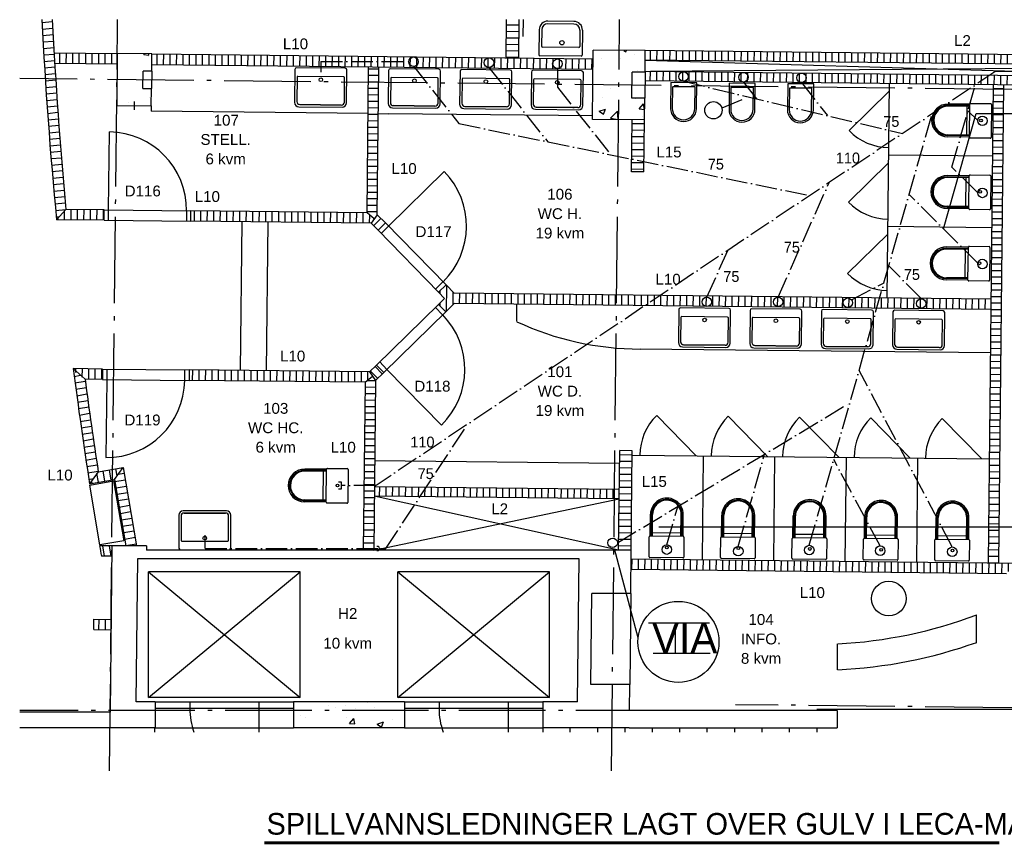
# Model space of a CAD drawing. Header units: millimetres. Extents: x 0 to 84060, y 0 to 52805.
# Tile 58 of 60: x 66698 to 78075, y 10214 to 19735. Entities that reach past the tile are written whole.
import ezdxf
from ezdxf.enums import TextEntityAlignment as Align

# ---------------------------------------------------------------- set-up
doc = ezdxf.new("R2010")
doc.units = ezdxf.units.MM
doc.header["$LTSCALE"] = 50
doc.header["$MEASUREMENT"] = 0
for name, pattern in [('CENTERLINE', [27, 20, -3, 1, -3]), ('DASHDOT', [1, 0.5, -0.25, 0, -0.25]), ('V-SPV', [7, 5, -1, 0, -1])]:
    doc.linetypes.add(name, pattern=pattern)
doc.layers.get('0').update_dxf_attribs({"linetype": 'CONTINUOUS'})
for name, color, linetype in [('A12-CEN1', 7, 'DASHDOT'), ('A12-HEL1', 7, 'CONTINUOUS'), ('A12-HEL2', 7, 'CONTINUOUS'), ('A12-HEL3', 7, 'CONTINUOUS'), ('A12-HEL4', 7, 'CONTINUOUS'), ('A12-SKR1', 7, 'CONTINUOUS'), ('A24-HEL1', 7, 'CONTINUOUS'), ('A24-HEL2', 7, 'CONTINUOUS'), ('A24-SKR1', 7, 'CONTINUOUS'), ('A27-HEL1', 7, 'CONTINUOUS'), ('A28-HEL2', 7, 'CONTINUOUS'), ('A62-HEL2', 7, 'CONTINUOUS'), ('ATXT-HEL1', 7, 'CONTINUOUS'), ('V003', 7, 'CONTINUOUS'), ('V090-', 2, 'CONTINUOUS'), ('V091', 1, 'CONTINUOUS'), ('V091-', 1, 'CONTINUOUS'), ('V130', 3, 'CONTINUOUS')]:
    doc.layers.add(name, color=color, linetype=linetype)
doc.styles.add('FISO', font='fiso')
doc.styles.get("Standard").update_dxf_attribs({"font": 'arial.ttf'})

# ---------------------------------------------------------------- blocks, each defined once
blk = doc.blocks.new('VUN')
at = {"color": 0}
blk.add_circle((0, 0), 0.5, dxfattribs=at)
blk = doc.blocks.new('BC')
at = {"color": 0}
blk.add_circle((0, 0), 0.5, dxfattribs=at)
blk = doc.blocks.new('*X86')
at = {"color": 0}
for p, q in [((67074, 21053), (67074, 21053)), ((66485, 21008), (66485, 21008)), ((66569, 20989), (66569, 20989)), ((66683, 21011), (66683, 21011)), ((66805, 20973), (66805, 20973)), ((66933, 21044), (66933, 21044)), ((67018, 20986), (67018, 20986)), ((66162, 20896), (66162, 20896)), ((66222, 20873), (66222, 20873)), ((66695, 20874), (66695, 20874)), ((66731, 20804), (66779, 20861)), ((66791, 20798), (66779, 20861)), ((67052, 20796), (67122, 20823)), ((67101, 20763), (67122, 20823)), ((67229, 20851), (67229, 20851)), ((66731, 20804), (66791, 20798)), ((67052, 20796), (67101, 20763))]:
    blk.add_line(p, q, dxfattribs=at)
blk = doc.blocks.new('*X98')
at = {"color": 0}
for p, q in [((64938, 26603), (64939, 26723)), ((65013, 26602), (65014, 26722)), ((65088, 26601), (65089, 26721)), ((65163, 26600), (65164, 26720)), ((65238, 26600), (65239, 26720)), ((65313, 26599), (65314, 26719)), ((65388, 26598), (65389, 26718)), ((65463, 26597), (65464, 26717)), ((65538, 26596), (65539, 26716)), ((65613, 26595), (65614, 26715)), ((65688, 26595), (65689, 26715)), ((65763, 26594), (65764, 26714)), ((65838, 26593), (65839, 26713)), ((65913, 26592), (65914, 26712)), ((65988, 26591), (65989, 26711)), ((66063, 26591), (66064, 26711)), ((66138, 26590), (66139, 26710)), ((66213, 26589), (66214, 26709)), ((66288, 26588), (66289, 26708)), ((66363, 26587), (66364, 26707)), ((66438, 26586), (66439, 26706)), ((66513, 26586), (66514, 26706)), ((66588, 26585), (66589, 26705)), ((66663, 26584), (66664, 26704)), ((66738, 26583), (66739, 26703)), ((66813, 26582), (66814, 26702)), ((66888, 26582), (66889, 26702)), ((66963, 26581), (66964, 26675))]:
    blk.add_line(p, q, dxfattribs=at)
blk = doc.blocks.new('*X99')
at = {"color": 0}
for p, q in [((64508, 28414), (64509, 28534)), ((64583, 28413), (64584, 28533)), ((64658, 28412), (64659, 28532)), ((64733, 28411), (64734, 28531)), ((64808, 28411), (64809, 28531)), ((64883, 28410), (64884, 28530)), ((64958, 28409), (64959, 28529)), ((65033, 28408), (65034, 28528)), ((65108, 28407), (65109, 28527)), ((65183, 28406), (65184, 28526)), ((65258, 28406), (65259, 28526)), ((65333, 28405), (65334, 28525)), ((65408, 28404), (65409, 28524)), ((65483, 28403), (65484, 28523)), ((65558, 28402), (65559, 28522)), ((65633, 28402), (65634, 28522)), ((65708, 28401), (65709, 28521)), ((65783, 28400), (65784, 28520)), ((65858, 28399), (65859, 28519)), ((65933, 28398), (65934, 28518)), ((66008, 28397), (66009, 28517)), ((66083, 28397), (66084, 28517)), ((66158, 28396), (66159, 28516)), ((66233, 28395), (66234, 28515)), ((66308, 28394), (66309, 28514)), ((66382, 28393), (66384, 28513)), ((66457, 28393), (66459, 28513)), ((66532, 28392), (66534, 28512)), ((66607, 28391), (66609, 28511)), ((66682, 28390), (66684, 28510)), ((66757, 28389), (66759, 28509)), ((66832, 28388), (66834, 28508)), ((66907, 28388), (66909, 28508)), ((66982, 28387), (66984, 28507)), ((67057, 28386), (67059, 28506)), ((67132, 28385), (67134, 28505)), ((67207, 28384), (67209, 28504)), ((67282, 28384), (67284, 28504)), ((67357, 28383), (67359, 28503)), ((67432, 28382), (67434, 28502)), ((67507, 28381), (67509, 28501)), ((67582, 28380), (67584, 28500)), ((67657, 28379), (67659, 28499)), ((67732, 28379), (67734, 28499)), ((67807, 28378), (67809, 28498)), ((67882, 28377), (67884, 28497)), ((67957, 28376), (67959, 28496)), ((68032, 28375), (68034, 28495)), ((68107, 28375), (68109, 28495)), ((68182, 28374), (68184, 28494)), ((68257, 28373), (68259, 28493)), ((68332, 28372), (68334, 28492)), ((68407, 28371), (68409, 28491)), ((68482, 28370), (68484, 28490)), ((68557, 28370), (68559, 28490)), ((68632, 28369), (68634, 28489)), ((68707, 28368), (68709, 28488)), ((68782, 28367), (68784, 28487)), ((68857, 28366), (68859, 28486)), ((68932, 28366), (68934, 28486)), ((69007, 28365), (69009, 28485)), ((69082, 28364), (69084, 28484)), ((69157, 28363), (69159, 28483)), ((69232, 28362), (69234, 28482)), ((69307, 28361), (69309, 28481)), ((69382, 28361), (69384, 28481)), ((69457, 28360), (69459, 28480)), ((69532, 28359), (69534, 28479))]:
    blk.add_line(p, q, dxfattribs=at)
blk = doc.blocks.new('SERV-600')
at = {"layer": 'A24-HEL1'}
for p, q in [((-300, 405), (-300, 25)), ((-275, 395), (-275, 115)), ((250, 455), (-250, 455)), ((240, 430), (-240, 430)), ((-240, 430), (240, 430)), ((275, 115), (275, 395)), ((300, 25), (300, 405)), ((-280, 5), (280, 5)), ((-265, 105), (265, 105))]:
    blk.add_line(p, q, dxfattribs=at)
blk.add_circle((0, 141), 21, dxfattribs=at)
for centre, radius, start, end in [((-250, 405), 50, 90, 180), ((-240, 395), 35, 90, 180), ((240, 395), 35, 0, 90), ((250, 405), 50, 0, 90), ((-265, 115), 10, 180, 270), ((265, 115), 10, 270, 360), ((-280, 25), 20, 180, 270), ((280, 25), 20, 270, 360)]:
    blk.add_arc(centre, radius, start, end, dxfattribs=at)
blk = doc.blocks.new('*X94')
at = {"color": 0}
for p, q in [((64918, 24765), (64919, 24885)), ((64993, 24764), (64994, 24884)), ((65068, 24764), (65069, 24884)), ((65143, 24763), (65144, 24883)), ((65218, 24762), (65219, 24882)), ((65293, 24761), (65294, 24881)), ((65368, 24760), (65369, 24880)), ((65443, 24760), (65444, 24880)), ((65518, 24759), (65519, 24879)), ((65593, 24758), (65594, 24878)), ((65668, 24757), (65669, 24877)), ((65743, 24756), (65744, 24876)), ((65818, 24755), (65819, 24875)), ((65893, 24755), (65894, 24875)), ((65968, 24754), (65969, 24874)), ((66043, 24753), (66044, 24873)), ((66118, 24752), (66119, 24872)), ((66193, 24751), (66194, 24871)), ((66268, 24751), (66269, 24871)), ((66343, 24750), (66344, 24870)), ((66418, 24749), (66419, 24869)), ((66493, 24748), (66494, 24868)), ((66568, 24747), (66569, 24867)), ((66643, 24746), (66644, 24866)), ((66718, 24746), (66719, 24866)), ((66793, 24745), (66794, 24865)), ((66868, 24744), (66869, 24864)), ((66943, 24769), (66944, 24863))]:
    blk.add_line(p, q, dxfattribs=at)
blk = doc.blocks.new('*X109')
at = {"color": 0}
for p, q in [((64059, 23682), (64126, 23693)), ((64020, 23599), (64138, 23619)), ((64033, 23525), (64151, 23545)), ((64046, 23451), (64164, 23471)), ((64058, 23377), (64177, 23398)), ((64071, 23303), (64189, 23324)), ((64084, 23229), (64202, 23250)), ((64096, 23155), (64215, 23176)), ((64109, 23082), (64227, 23102)), ((64122, 23008), (64240, 23028)), ((64135, 22934), (64253, 22954)), ((64147, 22860), (64266, 22880))]:
    blk.add_line(p, q, dxfattribs=at)
blk = doc.blocks.new('*X107')
at = {"color": 0}
for p, q in [((63836, 21887), (63838, 22007)), ((63911, 21886), (63913, 22006))]:
    blk.add_line(p, q, dxfattribs=at)
blk = doc.blocks.new('*X112')
at = {"color": 0}
for p, q in [((63901, 22734), (63881, 22855)), ((63977, 22734), (63957, 22854))]:
    blk.add_line(p, q, dxfattribs=at)
blk = doc.blocks.new('*X110')
at = {"color": 0}
for p, q in [((63540, 24886), (63552, 24888)), ((63549, 24812), (63623, 24824)), ((63559, 24737), (63678, 24758)), ((63569, 24663), (63687, 24683)), ((63579, 24588), (63697, 24609)), ((63589, 24514), (63707, 24534)), ((63599, 24440), (63718, 24460)), ((63610, 24365), (63728, 24386)), ((63620, 24291), (63738, 24311)), ((63631, 24217), (63749, 24237)), ((63641, 24143), (63760, 24163)), ((63652, 24068), (63770, 24089)), ((63663, 23994), (63781, 24014)), ((63674, 23920), (63792, 23940)), ((63685, 23846), (63803, 23866)), ((63696, 23772), (63814, 23792)), ((63707, 23697), (63826, 23718)), ((63719, 23623), (63770, 23632))]:
    blk.add_line(p, q, dxfattribs=at)
blk = doc.blocks.new('*X111')
at = {"color": 0}
for p, q in [((63830, 23590), (63813, 23691)), ((63904, 23602), (63884, 23720)), ((63978, 23615), (63958, 23733)), ((64046, 23663), (64032, 23746)), ((64107, 23750), (64106, 23759)), ((63756, 23577), (63751, 23606))]:
    blk.add_line(p, q, dxfattribs=at)
blk = doc.blocks.new('*X95')
at = {"color": 0}
for p, q in [((63569, 24858), (63569, 24900)), ((63643, 24803), (63644, 24899)), ((63718, 24778), (63719, 24898)), ((63793, 24778), (63794, 24898)), ((63868, 24777), (63869, 24897))]:
    blk.add_line(p, q, dxfattribs=at)
blk = doc.blocks.new('*X84')
at = {"color": 0}
for p, q in [((59853, 29786), (59859, 29792)), ((59853, 29786), (59913, 29779)), ((59913, 29779), (59911, 29792)), ((59914, 29768), (59914, 29768)), ((59941, 29627), (59941, 29627)), ((59921, 29294), (59921, 29294)), ((59680, 29226), (59680, 29226))]:
    blk.add_line(p, q, dxfattribs=at)
blk = doc.blocks.new('*X101')
at = {"color": 0}
for p, q in [((63513, 26618), (63514, 26738)), ((63588, 26618), (63589, 26738)), ((63663, 26617), (63664, 26737)), ((63738, 26616), (63739, 26736)), ((63813, 26615), (63814, 26735)), ((63363, 26620), (63363, 26659)), ((63438, 26619), (63439, 26726)), ((63888, 26614), (63889, 26734))]:
    blk.add_line(p, q, dxfattribs=at)
blk = doc.blocks.new('*X100')
at = {"color": 0}
for p, q in [((63383, 28426), (63384, 28546)), ((63458, 28425), (63459, 28545)), ((63533, 28424), (63534, 28544)), ((63608, 28424), (63609, 28544)), ((63683, 28423), (63684, 28543)), ((63758, 28422), (63759, 28542)), ((63833, 28421), (63834, 28541)), ((63908, 28420), (63909, 28540)), ((63983, 28420), (63984, 28540))]:
    blk.add_line(p, q, dxfattribs=at)
blk = doc.blocks.new('*X92')
at = {"color": 0}
for p, q in [((74169, 28136), (74289, 28135)), ((74167, 27986), (74287, 27985)), ((74168, 28061), (74288, 28060)), ((74166, 27911), (74286, 27910)), ((74165, 27836), (74285, 27835)), ((74165, 27761), (74284, 27760)), ((74164, 27686), (74284, 27685)), ((74162, 27536), (74282, 27535)), ((74163, 27611), (74283, 27610)), ((74161, 27461), (74281, 27460)), ((74160, 27386), (74280, 27385)), ((74160, 27311), (74280, 27310)), ((74159, 27236), (74279, 27235)), ((74157, 27086), (74277, 27085)), ((74158, 27161), (74278, 27160)), ((74156, 27011), (74276, 27010)), ((74155, 26861), (74275, 26860)), ((74156, 26936), (74276, 26935)), ((74154, 26786), (74274, 26785)), ((74152, 26636), (74272, 26635)), ((74153, 26711), (74273, 26710)), ((74151, 26561), (74271, 26560)), ((74150, 26411), (74270, 26410)), ((74151, 26486), (74271, 26485)), ((74149, 26336), (74269, 26335)), ((74147, 26186), (74267, 26185)), ((74148, 26261), (74268, 26260)), ((74147, 26111), (74267, 26110)), ((74145, 25961), (74265, 25960)), ((74146, 26036), (74266, 26035)), ((74144, 25886), (74264, 25885)), ((74142, 25736), (74262, 25735)), ((74143, 25811), (74263, 25810)), ((74142, 25661), (74262, 25660)), ((74140, 25511), (74260, 25510)), ((74141, 25586), (74261, 25585)), ((74139, 25436), (74259, 25435)), ((74138, 25361), (74258, 25360)), ((74138, 25286), (74258, 25285)), ((74137, 25211), (74257, 25210)), ((74135, 25061), (74255, 25060)), ((74136, 25136), (74256, 25135)), ((74134, 24986), (74254, 24985)), ((74133, 24911), (74253, 24910)), ((74133, 24836), (74253, 24835)), ((74132, 24761), (74252, 24760)), ((74130, 24612), (74250, 24610)), ((74131, 24687), (74251, 24685)), ((74129, 24537), (74249, 24535)), ((74129, 24462), (74249, 24460)), ((74128, 24387), (74248, 24385)), ((74126, 24237), (74246, 24235)), ((74127, 24312), (74247, 24310)), ((74125, 24162), (74245, 24160)), ((74124, 24087), (74244, 24085)), ((74124, 24012), (74244, 24010)), ((74123, 23937), (74243, 23935)), ((74121, 23787), (74241, 23785)), ((74122, 23862), (74242, 23860)), ((74120, 23712), (74240, 23710)), ((74119, 23562), (74239, 23560)), ((74120, 23637), (74240, 23635)), ((74118, 23487), (74238, 23485)), ((74116, 23337), (74236, 23335)), ((74117, 23412), (74237, 23410)), ((74115, 23262), (74235, 23260)), ((74114, 23112), (74234, 23110)), ((74115, 23187), (74235, 23185)), ((74113, 23037), (74233, 23035)), ((74111, 22887), (74231, 22885)), ((74112, 22962), (74232, 22960)), ((74111, 22812), (74231, 22810)), ((74109, 22662), (74229, 22660)), ((74110, 22737), (74230, 22735))]:
    blk.add_line(p, q, dxfattribs=at)
blk = doc.blocks.new('*X93')
at = {"color": 0}
for p, q in [((67852, 25566), (67855, 25859)), ((67779, 25765), (67779, 25802)), ((67928, 25640), (67929, 25783)), ((68003, 25651), (68004, 25771)), ((68078, 25650), (68079, 25770)), ((68153, 25649), (68154, 25769)), ((68228, 25648), (68229, 25768)), ((68303, 25647), (68304, 25767)), ((68378, 25646), (68379, 25766)), ((68453, 25646), (68454, 25766)), ((68528, 25645), (68529, 25765)), ((68603, 25644), (68604, 25764)), ((68678, 25643), (68679, 25763)), ((68753, 25642), (68754, 25762)), ((68828, 25642), (68829, 25762)), ((68903, 25641), (68904, 25761)), ((68978, 25640), (68979, 25760)), ((69053, 25639), (69054, 25759)), ((69128, 25638), (69129, 25758)), ((69203, 25637), (69204, 25757)), ((69278, 25637), (69279, 25757)), ((69353, 25636), (69354, 25756)), ((69428, 25635), (69429, 25755)), ((69503, 25634), (69504, 25754)), ((69578, 25633), (69579, 25753)), ((69653, 25633), (69654, 25753)), ((69728, 25632), (69729, 25752)), ((69803, 25631), (69804, 25751)), ((69878, 25630), (69879, 25750)), ((69953, 25629), (69954, 25749)), ((70028, 25628), (70029, 25748)), ((70103, 25628), (70104, 25748)), ((70178, 25627), (70179, 25747)), ((70253, 25626), (70254, 25746)), ((70328, 25625), (70329, 25745)), ((70403, 25624), (70404, 25744)), ((70478, 25624), (70479, 25744)), ((70553, 25623), (70554, 25743)), ((70628, 25622), (70629, 25742)), ((70703, 25621), (70704, 25741)), ((70778, 25620), (70779, 25740)), ((70853, 25619), (70854, 25739)), ((70928, 25619), (70929, 25739)), ((71003, 25618), (71004, 25738)), ((71077, 25617), (71079, 25737)), ((71152, 25616), (71154, 25736)), ((71227, 25615), (71229, 25735)), ((71302, 25615), (71304, 25735)), ((71377, 25614), (71379, 25734)), ((71452, 25613), (71454, 25733)), ((71527, 25612), (71529, 25732)), ((71602, 25611), (71604, 25731)), ((71677, 25610), (71679, 25730)), ((71752, 25610), (71754, 25730)), ((71827, 25609), (71829, 25729)), ((71902, 25608), (71904, 25728)), ((71977, 25607), (71979, 25727)), ((72052, 25606), (72054, 25726)), ((72127, 25606), (72129, 25726)), ((72202, 25605), (72204, 25725)), ((72277, 25604), (72279, 25724)), ((72352, 25603), (72354, 25723)), ((72427, 25602), (72429, 25722)), ((72502, 25601), (72504, 25721)), ((72577, 25601), (72579, 25721)), ((72652, 25600), (72654, 25720)), ((72727, 25599), (72729, 25719)), ((72802, 25598), (72804, 25718)), ((72877, 25597), (72879, 25717)), ((72952, 25597), (72954, 25717)), ((73027, 25596), (73029, 25716)), ((73102, 25595), (73104, 25715)), ((73177, 25594), (73179, 25714)), ((73252, 25593), (73254, 25713)), ((73327, 25592), (73329, 25712)), ((73402, 25592), (73404, 25712)), ((73477, 25591), (73479, 25711)), ((67777, 25624), (67778, 25661)), ((73552, 25590), (73554, 25710)), ((73627, 25589), (73629, 25709)), ((73702, 25588), (73704, 25708)), ((73777, 25588), (73779, 25708)), ((73852, 25587), (73854, 25707)), ((73927, 25586), (73929, 25706)), ((74002, 25585), (74004, 25705)), ((74077, 25584), (74079, 25704))]:
    blk.add_line(p, q, dxfattribs=at)
blk = doc.blocks.new('*X108')
at = {"color": 0}
for p, q in [((69994, 22583), (69996, 22703)), ((70069, 22583), (70071, 22703)), ((70144, 22582), (70146, 22702)), ((70219, 22581), (70221, 22701)), ((70294, 22580), (70296, 22700)), ((70369, 22579), (70371, 22699)), ((70444, 22579), (70446, 22699)), ((70519, 22578), (70521, 22698)), ((70594, 22577), (70596, 22697)), ((70669, 22576), (70671, 22696)), ((70744, 22575), (70746, 22695)), ((70819, 22574), (70821, 22694)), ((70894, 22574), (70896, 22694)), ((70969, 22573), (70971, 22693)), ((71044, 22572), (71046, 22692)), ((71119, 22571), (71121, 22691)), ((71194, 22570), (71196, 22690)), ((71269, 22570), (71271, 22690)), ((71344, 22569), (71346, 22689)), ((71419, 22568), (71421, 22688)), ((71494, 22567), (71496, 22687)), ((71569, 22566), (71571, 22686)), ((71644, 22565), (71646, 22685)), ((71719, 22565), (71721, 22685)), ((71794, 22564), (71796, 22684)), ((71869, 22563), (71871, 22683)), ((71944, 22562), (71946, 22682)), ((72019, 22561), (72021, 22681)), ((72094, 22561), (72096, 22681)), ((72169, 22560), (72171, 22680)), ((72244, 22559), (72246, 22679)), ((72319, 22558), (72321, 22678)), ((72394, 22557), (72396, 22677)), ((72469, 22556), (72471, 22676)), ((72544, 22556), (72546, 22676)), ((72619, 22555), (72621, 22675)), ((72694, 22554), (72695, 22674)), ((72769, 22553), (72770, 22673)), ((72844, 22552), (72845, 22672)), ((72919, 22552), (72920, 22672)), ((72994, 22551), (72995, 22671)), ((73069, 22550), (73070, 22670)), ((73144, 22549), (73145, 22669)), ((73219, 22548), (73220, 22668)), ((73294, 22547), (73295, 22667)), ((73369, 22547), (73370, 22667)), ((73444, 22546), (73445, 22666)), ((73519, 22545), (73520, 22665)), ((73594, 22544), (73595, 22664)), ((73669, 22543), (73670, 22663)), ((73744, 22543), (73745, 22663)), ((73819, 22542), (73820, 22662)), ((73894, 22541), (73895, 22661)), ((73969, 22540), (73970, 22660)), ((74044, 22539), (74045, 22659)), ((74119, 22538), (74120, 22658)), ((74194, 22538), (74195, 22658)), ((74269, 22537), (74270, 22657)), ((74344, 22559), (74345, 22656)), ((74420, 22633), (74420, 22655))]:
    blk.add_line(p, q, dxfattribs=at)
blk = doc.blocks.new('WB-TOI1')
at = {"layer": 'A27-HEL1'}
for p, q in [((-195, -258), (-195, -28)), ((-185, -18), (195, -18)), ((205, -28), (205, -258)), ((-185, -268), (-185, -518)), ((195, -268), (-185, -268)), ((-171, -305), (180, -305)), ((-170, -268), (-170, -518)), ((-160, -268), (-160, -518)), ((170, -268), (170, -518)), ((180, -268), (180, -518)), ((195, -268), (195, -518))]:
    blk.add_line(p, q, dxfattribs=at)
blk.add_circle((0, -138), 16, dxfattribs=at)
for centre, radius, start, end in [((-185, -28), 10, 90, 180), ((-185, -28), 10, 90, 180), ((195, -28), 10, 0, 90), ((-185, -258), 10, 180, 270), ((-185, -258), 10, 180, 270), ((195, -258), 10, 270, 360), ((195, -258), 10, 270, 360), ((5, -518), 190, 180, 360), ((5, -518), 175, 180, 360), ((5, -518), 165, 180, 360)]:
    blk.add_arc(centre, radius, start, end, dxfattribs=at)
blk = doc.blocks.new('*X105')
at = {"color": 0}
for p, q in [((69852, 23908), (69997, 23907)), ((69851, 23833), (69996, 23832)), ((69850, 23683), (69995, 23682)), ((69851, 23758), (69996, 23757)), ((69849, 23608), (69994, 23607)), ((69847, 23458), (69992, 23457)), ((69848, 23533), (69993, 23532)), ((69847, 23383), (69991, 23382)), ((69845, 23233), (69990, 23232)), ((69846, 23308), (69991, 23307)), ((69844, 23158), (69989, 23157)), ((69842, 23008), (69987, 23007)), ((69843, 23083), (69988, 23082)), ((69842, 22933), (69987, 22932)), ((69841, 22858), (69986, 22857))]:
    blk.add_line(p, q, dxfattribs=at)
blk = doc.blocks.new('*X96')
at = {"color": 0}
for p, q in [((66911, 24690), (67031, 24689)), ((66938, 24765), (67031, 24764)), ((66910, 24615), (67030, 24614)), ((66908, 24465), (67028, 24464)), ((66909, 24540), (67029, 24539)), ((66907, 24390), (67027, 24389)), ((66906, 24315), (67026, 24314)), ((66906, 24240), (67026, 24239)), ((66905, 24165), (67025, 24164)), ((66903, 24015), (67023, 24014)), ((66904, 24090), (67024, 24089)), ((66902, 23940), (67022, 23939)), ((66901, 23790), (67021, 23789)), ((66902, 23865), (67022, 23864)), ((66900, 23715), (67020, 23714)), ((66898, 23565), (67018, 23564)), ((66899, 23640), (67019, 23639)), ((66897, 23490), (67017, 23489)), ((66896, 23340), (67016, 23339)), ((66897, 23415), (67017, 23414)), ((66895, 23265), (67015, 23264)), ((66893, 23115), (67013, 23114)), ((66894, 23190), (67014, 23189)), ((66893, 23040), (67013, 23039)), ((66891, 22890), (67011, 22889)), ((66892, 22965), (67012, 22964)), ((66890, 22815), (67010, 22814))]:
    blk.add_line(p, q, dxfattribs=at)
blk = doc.blocks.new('*X104')
at = {"color": 0}
for p, q in [((67078, 23426), (67080, 23535)), ((67153, 23425), (67155, 23534)), ((67228, 23425), (67230, 23534)), ((67303, 23424), (67305, 23533)), ((67378, 23423), (67380, 23532)), ((67453, 23422), (67455, 23531)), ((67528, 23421), (67530, 23530)), ((67603, 23421), (67605, 23530)), ((67678, 23420), (67680, 23529)), ((67753, 23419), (67755, 23528)), ((67828, 23418), (67830, 23527)), ((67903, 23417), (67905, 23526)), ((67978, 23416), (67980, 23525)), ((68053, 23416), (68054, 23525)), ((68128, 23415), (68129, 23524)), ((68203, 23414), (68204, 23523)), ((68278, 23413), (68279, 23522)), ((68353, 23412), (68354, 23521)), ((68428, 23412), (68429, 23521)), ((68503, 23411), (68504, 23520)), ((68578, 23410), (68579, 23519)), ((68653, 23409), (68654, 23518)), ((68728, 23408), (68729, 23517)), ((68803, 23407), (68804, 23516)), ((68878, 23407), (68879, 23516)), ((68953, 23406), (68954, 23515)), ((69028, 23405), (69029, 23514)), ((69103, 23404), (69104, 23513)), ((69178, 23403), (69179, 23512)), ((69253, 23403), (69254, 23512)), ((69328, 23402), (69329, 23511)), ((69403, 23401), (69404, 23510)), ((69478, 23400), (69479, 23509)), ((69553, 23399), (69554, 23508)), ((69628, 23398), (69629, 23507)), ((69703, 23398), (69704, 23507)), ((69778, 23397), (69779, 23506))]:
    blk.add_line(p, q, dxfattribs=at)
blk = doc.blocks.new('*X103')
at = {"color": 0}
for p, q in [((67110, 24840), (67026, 24926)), ((67057, 24787), (66973, 24873))]:
    blk.add_line(p, q, dxfattribs=at)
blk = doc.blocks.new('*X88')
at = {"color": 0}
for p, q in [((70203, 27977), (70204, 28086)), ((70278, 27976), (70279, 28085)), ((70353, 27975), (70354, 28084)), ((70428, 27974), (70429, 28083)), ((70503, 27973), (70504, 28082)), ((70578, 27973), (70579, 28082)), ((70653, 27972), (70654, 28081)), ((70728, 27971), (70729, 28080)), ((70803, 27970), (70804, 28079)), ((70878, 27969), (70879, 28078)), ((70953, 27969), (70954, 28077)), ((71028, 27968), (71029, 28077)), ((71103, 27967), (71104, 28076)), ((71178, 27966), (71179, 28075)), ((71253, 27965), (71254, 28074)), ((71328, 27964), (71329, 28073)), ((71403, 27964), (71404, 28073)), ((71478, 27963), (71479, 28072)), ((71553, 27962), (71554, 28071)), ((71628, 27961), (71629, 28070)), ((71703, 27960), (71704, 28069)), ((71778, 27960), (71779, 28068)), ((71853, 27959), (71854, 28068)), ((71928, 27958), (71929, 28067)), ((72003, 27957), (72004, 28066)), ((72078, 27956), (72079, 28065)), ((72153, 27955), (72154, 28064)), ((72228, 27955), (72229, 28064)), ((72303, 27954), (72304, 28063)), ((72378, 27953), (72379, 28062)), ((72453, 27952), (72454, 28061)), ((72528, 27951), (72529, 28060)), ((72603, 27951), (72604, 28060)), ((72678, 27950), (72679, 28059)), ((72753, 27949), (72754, 28058)), ((72828, 27948), (72829, 28057)), ((72903, 27947), (72904, 28056)), ((72978, 27946), (72979, 28055)), ((73053, 27946), (73054, 28055)), ((73128, 27945), (73129, 28054)), ((73203, 27944), (73204, 28053)), ((73278, 27943), (73279, 28052)), ((73353, 27942), (73354, 28051)), ((73428, 27942), (73429, 28051)), ((73503, 27941), (73504, 28050)), ((73578, 27940), (73579, 28049)), ((73653, 27939), (73654, 28048)), ((73728, 27938), (73729, 28047)), ((73803, 27937), (73804, 28046)), ((73878, 27937), (73879, 28046)), ((73953, 27936), (73954, 28045)), ((74028, 27935), (74029, 28044)), ((74103, 27934), (74104, 28043)), ((74178, 27933), (74179, 28042)), ((74253, 27933), (74254, 28042)), ((74328, 27932), (74329, 28041)), ((74403, 27931), (74404, 28040)), ((74478, 27930), (74479, 28039)), ((74553, 27929), (74554, 28038)), ((74628, 27928), (74629, 28037)), ((74703, 27928), (74704, 28037)), ((74778, 27927), (74779, 28036)), ((74853, 27926), (74854, 28035)), ((74928, 27925), (74929, 28034)), ((75003, 27924), (75004, 28033)), ((75078, 27924), (75079, 28033)), ((75153, 27923), (75154, 28032)), ((75228, 27922), (75229, 28031)), ((75303, 27921), (75304, 28030)), ((75378, 27920), (75379, 28029)), ((75453, 27919), (75454, 28028)), ((75528, 27919), (75529, 28028)), ((75603, 27918), (75604, 28027)), ((75678, 27917), (75679, 28026)), ((75753, 27916), (75754, 28025)), ((75828, 27915), (75829, 28024)), ((75903, 27915), (75904, 28024)), ((75978, 27914), (75979, 28023)), ((76053, 27913), (76054, 28022)), ((76128, 27912), (76129, 28021)), ((76203, 27911), (76204, 28020)), ((76278, 27910), (76279, 28019)), ((76353, 27910), (76354, 28019)), ((76428, 27909), (76429, 28018)), ((76503, 27908), (76504, 28017)), ((76578, 27907), (76579, 28016)), ((76653, 27906), (76654, 28015)), ((76728, 27906), (76729, 28015)), ((76803, 27905), (76804, 28014)), ((76878, 27904), (76879, 28013)), ((76953, 27903), (76954, 28012))]:
    blk.add_line(p, q, dxfattribs=at)
blk = doc.blocks.new('*X89')
at = {"color": 0}
for p, q in [((70206, 28258), (70207, 28367)), ((70281, 28257), (70282, 28366)), ((70356, 28256), (70357, 28365)), ((70431, 28255), (70432, 28364)), ((70506, 28254), (70507, 28363)), ((70581, 28254), (70582, 28363)), ((70656, 28253), (70657, 28362)), ((70731, 28252), (70732, 28361)), ((70806, 28251), (70807, 28360)), ((70881, 28250), (70882, 28359)), ((70956, 28249), (70957, 28358)), ((71031, 28249), (71032, 28358)), ((71106, 28248), (71107, 28357)), ((71181, 28247), (71182, 28356)), ((71256, 28246), (71257, 28355)), ((71331, 28245), (71332, 28354)), ((71406, 28245), (71407, 28354)), ((71481, 28244), (71482, 28353)), ((71556, 28243), (71557, 28352)), ((71631, 28242), (71632, 28351)), ((71706, 28241), (71707, 28350)), ((71781, 28240), (71782, 28349)), ((71856, 28240), (71857, 28349)), ((71931, 28239), (71932, 28348)), ((72006, 28238), (72007, 28347)), ((72081, 28237), (72082, 28346)), ((72156, 28236), (72157, 28345)), ((72231, 28236), (72232, 28345)), ((72306, 28235), (72307, 28344)), ((72381, 28234), (72382, 28343)), ((72456, 28233), (72457, 28342)), ((72531, 28232), (72532, 28341)), ((72606, 28231), (72607, 28340)), ((72681, 28231), (72682, 28340)), ((72756, 28230), (72757, 28339)), ((72831, 28229), (72832, 28338)), ((72906, 28228), (72907, 28337)), ((72981, 28227), (72982, 28336)), ((73056, 28227), (73057, 28336)), ((73131, 28226), (73132, 28335)), ((73206, 28225), (73207, 28334)), ((73281, 28224), (73282, 28333)), ((73356, 28223), (73357, 28332)), ((73431, 28222), (73432, 28331)), ((73506, 28222), (73507, 28331)), ((73581, 28221), (73582, 28330)), ((73656, 28220), (73657, 28329)), ((73731, 28219), (73732, 28328)), ((73806, 28218), (73807, 28327)), ((73881, 28218), (73882, 28327)), ((73956, 28217), (73957, 28326)), ((74031, 28216), (74032, 28325)), ((74106, 28215), (74107, 28324)), ((74181, 28214), (74182, 28323)), ((74256, 28213), (74257, 28322)), ((74331, 28213), (74332, 28322)), ((74406, 28212), (74407, 28321)), ((74481, 28211), (74482, 28320)), ((74556, 28210), (74557, 28319)), ((74631, 28209), (74632, 28318)), ((74706, 28209), (74707, 28318)), ((74781, 28208), (74782, 28317)), ((74856, 28207), (74857, 28316)), ((74931, 28206), (74932, 28315)), ((75006, 28205), (75007, 28314)), ((75081, 28204), (75082, 28313)), ((75156, 28204), (75157, 28313)), ((75231, 28203), (75232, 28312)), ((75306, 28202), (75307, 28311)), ((75381, 28201), (75382, 28310)), ((75456, 28200), (75457, 28309)), ((75531, 28200), (75532, 28309)), ((75606, 28199), (75607, 28308)), ((75681, 28198), (75682, 28307)), ((75756, 28197), (75757, 28306)), ((75831, 28196), (75832, 28305)), ((75906, 28196), (75907, 28304)), ((75981, 28195), (75982, 28304)), ((76056, 28194), (76057, 28303)), ((76131, 28193), (76132, 28302)), ((76206, 28192), (76207, 28301)), ((76281, 28191), (76282, 28300)), ((76356, 28191), (76357, 28300)), ((76431, 28190), (76432, 28299)), ((76506, 28189), (76507, 28298)), ((76581, 28188), (76582, 28297)), ((76656, 28187), (76657, 28296)), ((76731, 28187), (76732, 28295)), ((76806, 28186), (76807, 28295)), ((76881, 28185), (76882, 28294)), ((76956, 28184), (76957, 28293))]:
    blk.add_line(p, q, dxfattribs=at)
blk = doc.blocks.new('WB-URI')
at = {"layer": 'A24-HEL1'}
for p, q in [((-151, -13), (-151, -313)), ((149, -13), (-151, -13)), ((-131, -68), (-131, -313)), ((124, -63), (-126, -63)), ((129, -313), (129, -68)), ((149, -313), (149, -13))]:
    blk.add_line(p, q, dxfattribs=at)
for centre, radius, start, end in [((-126, -68), 5, 90, 180), ((124, -68), 5, 360, 450), ((-1, -313), 150, 180, 360), ((-1, -313), 130, 180, 360)]:
    blk.add_arc(centre, radius, start, end, dxfattribs=at)
blk = doc.blocks.new('*X97')
at = {"color": 0}
for p, q in [((66951, 28365), (67071, 28364)), ((66949, 28215), (67069, 28214)), ((66950, 28290), (67070, 28289)), ((66948, 28140), (67068, 28139)), ((66947, 28065), (67067, 28064)), ((66947, 27990), (67067, 27989)), ((66946, 27915), (67066, 27914)), ((66944, 27765), (67064, 27764)), ((66945, 27840), (67065, 27839)), ((66943, 27690), (67063, 27689)), ((66942, 27615), (67062, 27614)), ((66942, 27540), (67062, 27539)), ((66941, 27465), (67061, 27464)), ((66939, 27315), (67059, 27314)), ((66940, 27390), (67060, 27389)), ((66938, 27240), (67058, 27239)), ((66937, 27090), (67057, 27089)), ((66938, 27165), (67058, 27164)), ((66936, 27015), (67056, 27014)), ((66934, 26865), (67054, 26864)), ((66935, 26940), (67055, 26939)), ((66933, 26790), (67053, 26789)), ((66933, 26715), (67053, 26714)), ((67005, 26639), (67023, 26639))]:
    blk.add_line(p, q, dxfattribs=at)
blk = doc.blocks.new('*X83')
at = {"color": 0}
for p, q in [((65402, 29832), (65425, 29815)), ((65425, 29815), (65431, 29832)), ((65141, 29741), (65141, 29741)), ((65362, 29734), (65362, 29734)), ((65521, 29782), (65521, 29782)), ((65556, 29606), (65556, 29606)), ((65249, 29394), (65249, 29394)), ((65150, 29289), (65150, 29289)), ((65536, 29273), (65536, 29273)), ((65117, 29130), (65188, 29156)), ((65117, 29130), (65166, 29096)), ((65166, 29096), (65188, 29156)), ((65247, 29052), (65327, 29132)), ((65336, 29036), (65327, 29131)), ((65579, 29159), (65628, 29215)), ((65579, 29159), (65638, 29152)), ((65638, 29152), (65628, 29215)), ((65247, 29052), (65336, 29036)), ((65611, 29075), (65611, 29075))]:
    blk.add_line(p, q, dxfattribs=at)
blk = doc.blocks.new('*X102')
at = {"color": 0}
blk.add_line((67009, 26552), (67094, 26636), dxfattribs=at)
blk = doc.blocks.new('*X106')
at = {"color": 0}
for p, q in [((69993, 27657), (70138, 27655)), ((69994, 27732), (70139, 27730)), ((69992, 27582), (70137, 27580)), ((69991, 27507), (70136, 27505)), ((69991, 27432), (70136, 27430)), ((69990, 27357), (70135, 27355)), ((69988, 27207), (70133, 27205)), ((69989, 27282), (70134, 27280))]:
    blk.add_line(p, q, dxfattribs=at)
blk = doc.blocks.new('WB-SERV4')
at = {"layer": 'A27-HEL1'}
for p, q in [((-237, -308), (-237, -18)), ((-227, -8), (253, -8)), ((-197, -108), (223, -108)), ((263, -308), (263, -18)), ((-207, -308), (-207, -118)), ((233, -308), (233, -118)), ((-137, -378), (163, -378)), ((-137, -408), (163, -408))]:
    blk.add_line(p, q, dxfattribs=at)
blk.add_circle((-2, -161), 25, dxfattribs=at)
for centre, radius, start, end in [((-227, -18), 10, 90, 180), ((-227, -18), 10, 90, 180), ((-197, -118), 10, 90, 180), ((223, -118), 10, 0, 90), ((253, -18), 10, 360, 450), ((253, -18), 10, 360, 450), ((-137, -308), 100, 180, 270), ((-137, -308), 70, 180, 270), ((163, -308), 100, 270, 360), ((163, -308), 70, 270, 360)]:
    blk.add_arc(centre, radius, start, end, dxfattribs=at)
blk = doc.blocks.new('TOAL-SEK')
at = {"color": 0}
for p, q in [((-1063, 961), (-944, 972)), ((4300, 936), (4445, 934)), ((-1059, 886), (-940, 897)), ((-1055, 811), (-936, 822)), ((4300, 861), (4445, 859)), ((-1051, 736), (-932, 747)), ((4298, 711), (4443, 709)), ((4299, 786), (4444, 784)), ((-1047, 661), (-927, 672)), ((-1043, 586), (-923, 597)), ((4297, 636), (4442, 634)), ((-1038, 511), (-919, 523)), ((4296, 561), (4441, 559)), ((-1034, 436), (-914, 448)), ((-1029, 362), (-909, 373)), ((-1024, 287), (-905, 298)), ((-1019, 212), (-900, 223)), ((-1014, 137), (-895, 148)), ((-1009, 62), (-890, 73)), ((-1004, -13), (-885, -2)), ((-999, -88), (-879, -76)), ((-993, -162), (-874, -151)), ((-988, -237), (-868, -226)), ((-982, -312), (-863, -301)), ((-976, -387), (-857, -376)), ((-971, -462), (-851, -450)), ((-965, -536), (-845, -525)), ((-959, -611), (-839, -600)), ((-952, -686), (-833, -675)), ((-946, -761), (-827, -749)), ((-940, -835), (-820, -824)), ((-933, -910), (-814, -899)), ((-927, -985), (-807, -974)), ((-920, -1059), (-800, -1048)), ((-913, -1134), (-794, -1123)), ((-906, -1209), (-787, -1198)), ((-899, -1283), (-862, -1280))]:
    blk.add_line(p, q, dxfattribs=at)
at = {"layer": 'A12-CEN1', "linetype": 'CENTERLINE'}
for p, q in [((-284, -7681), (-189, 994)), ((5517, -7681), (5611, 994)), ((14191, 145), (-1321, 314)), ((14191, -6995), (6951, -6916)), ((6104, -6983), (-1321, -6983))]:
    blk.add_line(p, q, dxfattribs=at)
at = {"layer": 'A12-HEL1'}
for p, q in [((244, -6883), (1844, -6883)), ((644, -6883), (644, -6958)), ((1444, -6883), (1444, -6958)), ((3124, -6883), (4724, -6883)), ((3524, -6883), (3524, -6958)), ((4324, -6883), (4324, -6958)), ((244, -6958), (1844, -6958)), ((1444, -6958), (1444, -7233)), ((3124, -6958), (4724, -6958)), ((4324, -6958), (4324, -7233))]:
    blk.add_line(p, q, dxfattribs=at)
for centre in [(1444, -6958), (4324, -6958)]:
    blk.add_arc(centre, 800, 180, 200.0676, dxfattribs=at)
at = {"layer": 'A12-HEL2'}
for p, q in [((1920, -5383), (169, -5383)), ((169, -6833), (1920, -5383)), ((169, -5383), (1920, -6833)), ((169, -6833), (169, -5383)), ((1920, -6833), (1920, -5383)), ((4800, -5383), (3050, -5383)), ((3050, -6833), (4800, -5383)), ((3050, -5383), (4800, -6833)), ((3050, -6833), (3050, -5383)), ((4800, -6833), (4800, -5383)), ((1920, -6833), (169, -6833)), ((4800, -6833), (3050, -6833)), ((4724, -7183), (4724, -7233)), ((7891, -7183), (7891, -7233))]:
    blk.add_line(p, q, dxfattribs=at)
at = {"layer": 'A12-HEL3'}
for p, q in [((204, 398), (202, 198)), ((5905, 386), (5901, 86)), ((5739, -5633), (5727, -6683))]:
    blk.add_line(p, q, dxfattribs=at)
at = {"layer": 'A12-HEL4'}
for p, q in [((-193, 602), (-200, 2)), ((207, 598), (-193, 602)), ((204, 398), (207, 598)), ((5299, -158), (5307, 642)), ((5907, 636), (5307, 642)), ((5905, 386), (5907, 636)), ((102, 199), (104, 399)), ((204, 398), (104, 399)), ((5751, 87), (5755, 387)), ((5905, 386), (5755, 387)), ((102, 199), (202, 198)), ((200, -2), (202, 198)), ((-200, 2), (200, -2)), ((5901, 86), (5751, 87)), ((5899, -164), (5901, 86)), ((5899, -164), (5299, -158)), ((-256, -5083), (-276, -7003)), ((144, -5083), (-256, -5083)), ((144, -5083), (143, -5133)), ((25, -6883), (43, -5233)), ((5143, -5233), (42, -5233)), ((5744, -5133), (143, -5133)), ((5125, -6883), (5143, -5233)), ((5739, -5633), (5744, -5133)), ((5277, -6683), (5289, -5633)), ((5739, -5633), (5289, -5633)), ((5727, -6683), (5277, -6683)), ((5724, -6983), (5727, -6683)), ((244, -6883), (25, -6883)), ((244, -6883), (244, -7183)), ((1844, -6883), (1844, -7183)), ((3124, -6883), (1844, -6883)), ((3124, -6883), (3124, -7183)), ((4724, -6883), (4724, -7183)), ((5125, -6883), (4724, -6883)), ((-276, -7003), (-1321, -7003)), ((8124, -6983), (5724, -6983)), ((8124, -6983), (8124, -7183)), ((-278, -7183), (-1321, -7183)), ((244, -7183), (-278, -7183)), ((3124, -7183), (1844, -7183)), ((5722, -7183), (4724, -7183)), ((5722, -7183), (8124, -7183))]:
    blk.add_line(p, q, dxfattribs=at)
at = {"layer": 'A12-SKR1'}
for p, q in [((10187, -6973), (7891, -6973)), ((244, -7183), (1844, -7183)), ((3124, -7183), (4724, -7183)), ((5041, -7233), (5041, -7183)), ((5358, -7233), (5358, -7183)), ((5674, -7233), (5674, -7183)), ((5991, -7233), (5991, -7183)), ((6308, -7233), (6308, -7183)), ((6624, -7233), (6624, -7183)), ((6941, -7233), (6941, -7183)), ((7258, -7233), (7258, -7183)), ((7574, -7233), (7574, -7183))]:
    blk.add_line(p, q, dxfattribs=at)
at = {"layer": 'A24-HEL1'}
for p, q in [((4496, 994), (4494, 801)), ((5906, 527), (12754, 320)), ((12756, 452), (5966, 394)), ((8701, -2220), (8728, 255)), ((8727, 167), (8263, -287)), ((200, -2), (199, -62)), ((2704, -89), (199, -62)), ((2824, -91), (2938, -92)), ((5299, -118), (2941, -92)), ((-293, -1203), (-283, -303)), ((8718, -658), (8254, -1112)), ((9919, -583), (8719, -570)), ((2941, -1390), (3584, -760)), ((-343, -1203), (657, -1213)), ((-294, -1323), (-293, -1203)), ((607, -1213), (606, -1333)), ((-344, -1323), (656, -1333)), ((3605, -2069), (2906, -1354)), ((3520, -2153), (2820, -1438)), ((2855, -1474), (2941, -1390)), ((9910, -1408), (8710, -1395)), ((8709, -1483), (8245, -1937)), ((3570, -2033), (3485, -2117)), ((3518, -2294), (2803, -2994)), ((3602, -2380), (2887, -3079)), ((3566, -2415), (3482, -2329)), ((4423, -2493), (4425, -2293)), ((9894, -2853), (5849, -2809)), ((-363, -3040), (637, -3051)), ((-313, -3041), (-314, -3161)), ((586, -3170), (587, -3050)), ((2839, -2959), (2923, -3044)), ((2923, -3044), (3552, -3688)), ((-364, -3160), (636, -3171)), ((-314, -3161), (-324, -4061)), ((6494, -4041), (6039, -3577)), ((7319, -4050), (6864, -3586)), ((8144, -4059), (7689, -3595)), ((8969, -4068), (8514, -3604)), ((9794, -4077), (9339, -3613)), ((5756, -4033), (9881, -4078)), ((6568, -5242), (6581, -4042)), ((7393, -5251), (7406, -4051)), ((8218, -5260), (8231, -4060)), ((9043, -5269), (9056, -4069)), ((5610, -4132), (2780, -4101)), ((2769, -5133), (5606, -4541)), ((5599, -5133), (2776, -4510)), ((9736, -6197), (9736, -5877)), ((8130, -6514), (8130, -6213))]:
    blk.add_line(p, q, dxfattribs=at)
blk.add_lwpolyline([(-394, -5070), (-512, -4381), (-236, -4333), (-118, -5023)], close=True, dxfattribs=at)
blk.add_circle((8721, -5691), 200, dxfattribs=at)
for centre, radius, start, end in [((-293, -1203), 900, 359.3751, 449.3751), ((8727, 167), 650, 224.3751, 269.3751), ((2941, -1390), 900, 314.3751, 404.3751), ((8718, -658), 650, 224.3751, 269.3751), ((8709, -1483), 650, 224.3751, 269.3751), ((2923, -3044), 900, 314.3751, 404.3751), ((5846, 558), 3367, 244.996, 270.0536), ((-314, -3161), 900, 269.3751, 359.3751), ((6494, -4041), 650, 134.3751, 179.3751), ((7319, -4050), 650, 134.3751, 179.3751), ((8144, -4059), 650, 134.3751, 179.3751), ((8969, -4068), 650, 134.3751, 179.3751), ((9794, -4077), 650, 134.3751, 179.3751), ((7862, -922), 5298, 272.908, 290.7202), ((7862, -922), 5598, 272.752, 289.563)]:
    blk.add_arc(centre, radius, start, end, dxfattribs=at)
at = {"layer": 'A24-HEL2'}
for p, q in [((4301, 994), (4296, 553)), ((4446, 994), (4441, 552)), ((-924, 610), (-193, 602)), ((207, 598), (5306, 542)), ((12757, 561), (5907, 636)), ((-917, 490), (-195, 482)), ((205, 478), (5305, 422)), ((12756, 452), (5906, 527)), ((2692, -1236), (2710, 450)), ((2811, -1258), (2830, 449)), ((12754, 320), (5905, 395)), ((12753, 211), (5903, 286)), ((9928, 242), (9868, -5278)), ((10048, 240), (9988, -5279)), ((5747, -763), (5754, -163)), ((5892, -764), (5899, -164)), ((5892, -764), (5747, -763)), ((-343, -1203), (-787, -1198)), ((-344, -1323), (-343, -1203)), ((656, -1333), (657, -1213)), ((2692, -1236), (657, -1213)), ((-344, -1323), (-896, -1316)), ((2740, -1356), (656, -1333)), ((2820, -1438), (2740, -1356)), ((2906, -1354), (2811, -1258)), ((2820, -1438), (2906, -1354)), ((3520, -2153), (3605, -2069)), ((3589, -2224), (3520, -2153)), ((3700, -2165), (3605, -2069)), ((3589, -2224), (3518, -2294)), ((9901, -2233), (3700, -2165)), ((3518, -2294), (3602, -2380)), ((3699, -2285), (3602, -2380)), ((9900, -2353), (3699, -2285)), ((-363, -3040), (-703, -3036)), ((-363, -3040), (-364, -3160)), ((637, -3051), (636, -3171)), ((2721, -3074), (637, -3051)), ((2803, -2994), (2721, -3074)), ((2803, -2994), (2887, -3079)), ((-364, -3160), (-566, -3158)), ((2670, -3193), (636, -3171)), ((2791, -3174), (2769, -5133)), ((2887, -3079), (2791, -3174)), ((2670, -3193), (2649, -5133)), ((5599, -5133), (5612, -3982)), ((5757, -3983), (5612, -3982)), ((5744, -5133), (5757, -3983)), ((-414, -4226), (-127, -4177)), ((-127, -4177), (29, -5083)), ((-514, -4365), (-225, -4315)), ((-225, -4315), (-93, -5083)), ((5607, -4432), (2777, -4401)), ((5606, -4541), (2776, -4510)), ((-256, -5083), (-398, -5082)), ((-257, -5203), (-377, -5202)), ((5743, -5233), (10201, -5282)), ((5742, -5353), (10080, -5400)), ((-466, -6049), (-465, -5929)), ((-465, -5929), (-265, -5931)), ((-466, -6049), (-266, -6051))]:
    blk.add_line(p, q, dxfattribs=at)
for radius, start, end in [(52237, 182.9134, 185.4542), (52117, 182.9201, 185.3356), (52237, 187.3525, 188.8245), (52117, 187.5043, 188.6905), (52237, 189.6208, 189.7546)]:
    blk.add_arc((51105, 3649), radius, start, end, dxfattribs=at)
at = {"layer": 'A24-SKR1'}
for p, q in [((-787, -1198), (-896, -1316)), ((2776, -1307), (2692, -1236)), ((2811, -1258), (2740, -1356)), ((-703, -3036), (-566, -3158)), ((2670, -3193), (2756, -3124)), ((2721, -3074), (2791, -3174)), ((-225, -4315), (-127, -4177)), ((-414, -4226), (-514, -4365))]:
    blk.add_line(p, q, dxfattribs=at)
at = {"layer": 'A28-HEL2'}
for p, q in [((1245, -1340), (1227, -3057)), ((1545, -1343), (1527, -3061))]:
    blk.add_line(p, q, dxfattribs=at)
at = {"layer": 'A62-HEL2'}
blk.add_line((236, -7183), (236, -7233), dxfattribs=at)
at = {"layer": 'A12-SKR1'}
for name, p in [('*X84', (-59741, -29194)), ('*X83', (-59741, -29194)), ('*X86', (-64241, -27937))]:
    blk.add_blockref(name, p, dxfattribs=at)
at = {"layer": 'A24-HEL1'}
for name, p, rotation in [('WB-SERV4', (4941, 567), 179.3751219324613), ('SERV-600', (2160, 441), 179.3751219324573), ('SERV-600', (3242, 429), 179.37512193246), ('SERV-600', (4067, 420), 179.37512193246), ('SERV-600', (4892, 411), 179.37512193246), ('WB-URI', (6354, 281), 359.3751219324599), ('WB-URI', (7029, 273), 359.3751219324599), ('WB-URI', (7704, 266), 359.3751219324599), ('WB-TOI1', (9924, -171), 269.37512193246), ('WB-TOI1', (9915, -996), 269.37512193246), ('WB-TOI1', (9906, -1821), 269.37512193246), ('SERV-600', (6594, -2333), 179.37512193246), ('SERV-600', (7418, -2342), 179.37512193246), ('SERV-600', (8243, -2351), 179.37512193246), ('SERV-600', (9068, -2360), 179.37512193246), ('WB-TOI1', (2490, -4386), 269.3751219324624), ('WB-TOI1', (6156, -5238), 179.37512193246), ('WB-TOI1', (6981, -5247), 179.37512193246), ('WB-TOI1', (7806, -5256), 179.37512193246), ('WB-TOI1', (8631, -5265), 179.37512193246), ('WB-TOI1', (9456, -5274), 179.37512193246)]:
    blk.add_blockref(name, p, dxfattribs=dict(at, rotation=rotation))
blk.add_blockref('SERV-600', (818, -5133), dxfattribs=at)
at = {"layer": 'A24-SKR1'}
for name, p in [('*X100', (-64241, -27937)), ('*X99', (-64241, -27937)), ('*X89', (-64239, -27732)), ('*X97', (-64241, -27937)), ('*X88', (-64238, -27692)), ('*X92', (-64241, -27937)), ('*X106', (-64241, -27937)), ('*X101', (-64241, -27937)), ('*X98', (-64241, -27937)), ('*X102', (-64241, -27937)), ('*X93', (-64241, -27937)), ('*X110', (-64241, -27937)), ('*X95', (-64241, -27937)), ('*X94', (-64241, -27937)), ('*X103', (-64241, -27937)), ('*X96', (-64241, -27937)), ('*X105', (-64241, -27937)), ('*X111', (-64241, -27937)), ('*X109', (-64241, -27937)), ('*X104', (-64241, -27937)), ('*X112', (-64241, -27937)), ('*X108', (-64241, -27937)), ('*X107', (-64241, -27937))]:
    blk.add_blockref(name, p, dxfattribs=at)
at = {"layer": 'ATXT-HEL1'}
for s, p in [('L2', (9572, 690)), ('L10', (1866, 652)), ('107', (1066, -230)), ('STELL.', (1059, -452)), ('6 kvm', (1059, -677)), ('L15', (6181, -597)), ('L10', (3120, -788)), ('D116', (101, -1047)), ('L10', (847, -1111)), ('106', (4921, -1084)), ('WC H.', (4921, -1309)), ('D117', (3461, -1516)), ('19 kvm', (4921, -1533)), ('L10', (6171, -2066)), ('L10', (1833, -2953)), ('101', (4921, -3134)), ('D118', (3448, -3301)), ('WC D.', (4921, -3358)), ('103', (1637, -3557)), ('19 kvm', (4921, -3582)), ('D119', (98, -3691)), ('WC HC.', (1637, -3781)), ('6 kvm', (1637, -4005)), ('L10', (2417, -4006)), ('L10', (-855, -4327)), ('L15', (6011, -4401)), ('L2', (4225, -4717)), ('L10', (7837, -5684)), ('H2', (2469, -5925)), ('104', (7245, -5995)), ('10 kvm', (2469, -6269)), ('INFO.', (7245, -6220)), ('8 kvm', (7245, -6444))]:
    blk.add_text(s, height=125, dxfattribs=at).set_placement(p, align=Align.CENTER)

msp = doc.modelspace()

# ---------------------------------------------------------------- linework, layer by layer
at = {"layer": 'V003', "color": 7, "const_width": 35}
msp.add_lwpolyline([(69523, 10231), (78016, 10231)], dxfattribs=at)
at = {"layer": 'V090-', "linetype": 'V-SPV'}
for p, q in [((70178, 19253), (71195, 19253)), ((70178, 19253), (70178, 19130)), ((77976, 19140), (70815, 14358)), ((71251, 19195), (71773, 18536)), ((72120, 19183), (72799, 18325)), ((72912, 19172), (72912, 18955)), ((77976, 19140), (80571, 19140)), ((74368, 19024), (76899, 18421)), ((75060, 19016), (75213, 18823)), ((75731, 19009), (76033, 18628)), ((77469, 18033), (77748, 19014)), ((72912, 18955), (73529, 18176)), ((74814, 18719), (75121, 18844)), ((77767, 18571), (77654, 18684)), ((75821, 13666), (77240, 18649)), ((71773, 18536), (75814, 17707)), ((77767, 17735), (77469, 18033)), ((75462, 16532), (76054, 17862)), ((77785, 16908), (76975, 17718)), ((74639, 16532), (74879, 17072)), ((77119, 16513), (76740, 16892)), ((76308, 16501), (76687, 16698)), ((77474, 13647), (76396, 15686)), ((73604, 13695), (76300, 15317)), ((70928, 13630), (71873, 15064)), ((75001, 13653), (75304, 14718)), ((76641, 13659), (76103, 14658)), ((70809, 14356), (70413, 14356)), ((74175, 13672), (74301, 14114)), ((68840, 13630), (68840, 13785)), ((68840, 13630), (70835, 13630)), ((70866, 13630), (70928, 13630))]:
    msp.add_line(p, q, dxfattribs=at)
at = {"layer": 'V090-', "color": 1}
for p, q in [((70380, 14399), (70413, 14399)), ((70413, 14399), (70413, 14313)), ((70413, 14313), (70380, 14313))]:
    msp.add_line(p, q, dxfattribs=at)
at = {"layer": 'V090-', "linetype": 'V-SPV'}
msp.add_arc((70809, 14366), 10, 270, 303.7358, dxfattribs=at)
at = {"layer": 'V090-', "color": 1}
msp.add_arc((70831, 13630), 25, 256.7494, 463.2506, dxfattribs=at)
at = {"layer": 'V091'}
msp.add_line((73844, 12596), (73571, 13627), dxfattribs=at)
at = {"layer": 'V091', "color": 3}
for p, q in [((73965, 12770), (74667, 12770)), ((74273, 12770), (74273, 12419)), ((74018, 12419), (74675, 12419))]:
    msp.add_line(p, q, dxfattribs=at)
at = {"layer": 'V091'}
msp.add_circle((74309, 12551), 468, dxfattribs=at)
at = {"layer": 'V091-'}
for p, q in [((77373, 17320), (77751, 18651)), ((77751, 18651), (78692, 18651)), ((74082, 13879), (78691, 13879))]:
    msp.add_line(p, q, dxfattribs=at)
at = {"layer": 'V130'}
msp.add_line((68019, 18791), (68019, 18693), dxfattribs=at)

# ---------------------------------------------------------------- block references
msp.add_blockref('TOAL-SEK', (68019, 18742))
at = {"layer": 'V090-', "color": 1}
for name, p, xscale, yscale, zscale in [('VUN', (71249, 19250), 110, 110, 110), ('VUN', (72120, 19239), 110, 110, 110), ('VUN', (72911, 19227), 110, 110, 110), ('VUN', (74368, 19079), 110, 110, 110), ('VUN', (75061, 19071), 110, 110, 110), ('VUN', (75732, 19064), 110, 110, 110), ('BC', (74714, 18690), 200, 200, 200), ('VUN', (77822, 18568), 110, 110, 110), ('VUN', (77822, 17735), 110, 110, 110), ('VUN', (77822, 16914), 110, 110, 110), ('VUN', (74637, 16477), 110, 110, 110), ('VUN', (75461, 16477), 110, 110, 110), ('VUN', (76266, 16467), 110, 110, 110), ('VUN', (77115, 16458), 110, 110, 110), ('VUN', (73549, 13695), 110, 110, 110), ('VUN', (74175, 13617), 110, 110, 110), ('VUN', (75001, 13598), 110, 110, 110), ('VUN', (75821, 13611), 110, 110, 110), ('VUN', (76641, 13604), 110, 110, 110), ('VUN', (77473, 13592), 110, 110, 110)]:
    msp.add_blockref(name, p, dxfattribs=dict(at, xscale=xscale, yscale=yscale, zscale=zscale))

# ---------------------------------------------------------------- texts
at = {"layer": 'V003', "color": 7, "style": 'FISO'}
msp.add_text('SPILLVANNSLEDNINGER LAGT OVER GULV I LECA-MASSE', height=250, dxfattribs=at).set_placement((69550, 10325))
at = {"layer": 'V091', "color": 3, "style": 'FISO'}
msp.add_text('VIA', height=350, dxfattribs=at).set_placement((74004, 12420))
at = {"layer": 'V091-', "color": 1, "style": 'FISO'}
for s, p in [('75', (76676, 18498)), ('110', (76128, 18076)), ('75', (74649, 18005)), ('75', (75527, 17046)), ('75', (76914, 16731)), ('75', (74828, 16708)), ('110', (71212, 14796)), ('75', (71296, 14431))]:
    msp.add_text(s, height=125, dxfattribs=at).set_placement(p)

doc.saveas('drawing.dxf')
